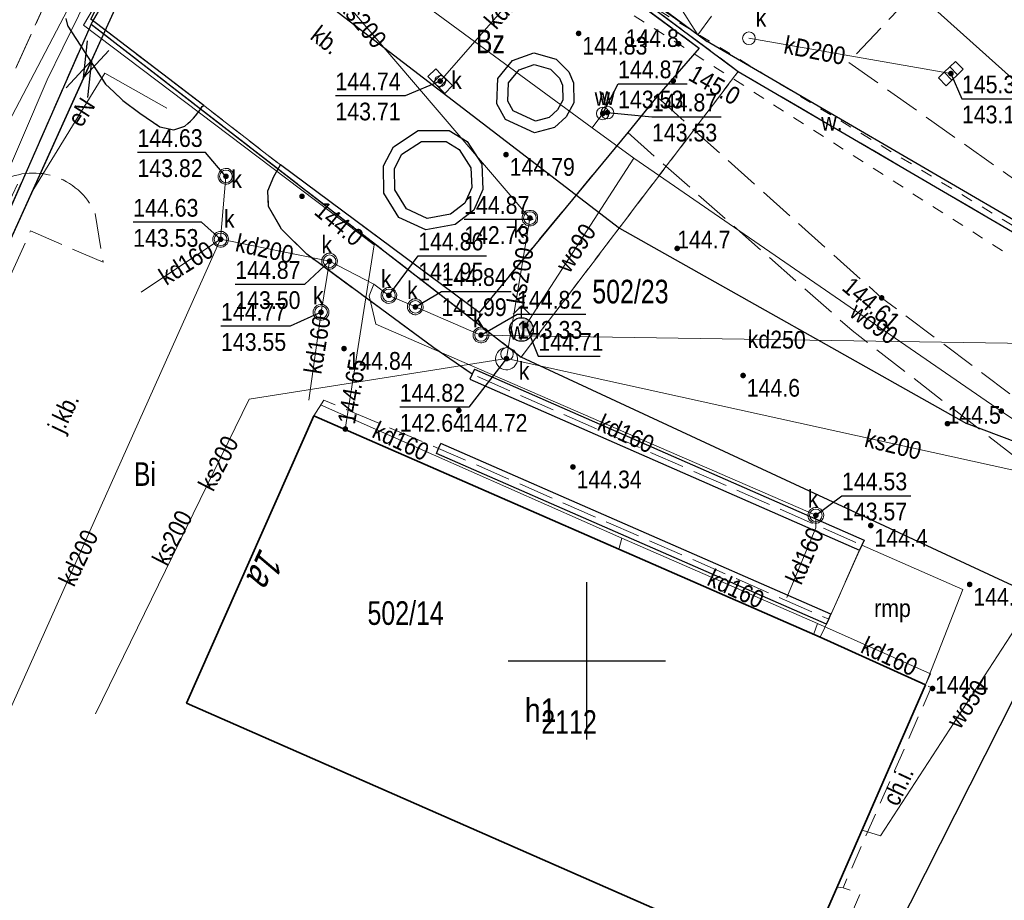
# Model space of a CAD drawing. Header units: metres. Extents: x 5548743 to 5556416, y 5707500 to 5714000.
# Tile 151 of 203: x 5554364 to 5554427, y 5710385 to 5710441. Entities that reach past the tile are written whole.
import ezdxf
from ezdxf.enums import TextEntityAlignment as Align

# ---------------------------------------------------------------- set-up
doc = ezdxf.new("R2010")
doc.units = ezdxf.units.M
doc.header["$MEASUREMENT"] = 0
for name, pattern in [('0.75_0.75', [1.5, 0.75, -0.75]), ('1.5_0.75', [2.25, 1.5, -0.75]), ('2.25_0.75', [3, 2.25, -0.75]), ('219-1000', [0]), ('suep_nn_1000', [0])]:
    doc.linetypes.add(name, pattern=pattern)
doc.layers.get('0').update_dxf_attribs({"color": 2, "linetype": 'CONTINUOUS', "lineweight": 5})
for name, color, linetype in [('210-oznaczenie konturu użytku gruntowego', 7, 'CONTINUOUS'), ('211-numer działki ewidencyjnej', 7, 'CONTINUOUS'), ('217-kontur klasyfikacyjny', 7, 'CONTINUOUS'), ('218-kontur użytku gruntowego', 7, 'CONTINUOUS'), ('219-działka ewidencyjna', 7, 'CONTINUOUS'), ('238-Punkt adresowy budynku', 7, 'CONTINUOUS'), ('312-budynek ewidencyjny', 7, 'CONTINUOUS'), ('312-oznaczenie budynku ewidencyjnego', 7, 'CONTINUOUS'), ('312-oznaczenie budynku ewidencyjnego-Atr117', 7, 'CONTINUOUS'), ('chodnik', 7, 'CONTINUOUS'), ('chodnik-Atr17', 7, 'CONTINUOUS'), ('hydrant', 7, 'CONTINUOUS'), ('jezdnia', 7, 'CONTINUOUS'), ('jezdnia-Atr17', 7, 'CONTINUOUS'), ('komora podziemna', 7, 'CONTINUOUS'), ('kratka ściekowa', 7, 'CONTINUOUS'), ('krawężnik', 7, 'CONTINUOUS'), ('obszar utwardzony', 7, 'CONTINUOUS'), ('obszar utwardzony-Atr17', 7, 'CONTINUOUS'), ('ogrodzenie trwałe', 7, 'CONTINUOUS'), ('pikieta naturalna', 7, 'CONTINUOUS'), ('pikieta naturalna-Atr2', 7, 'CONTINUOUS'), ('pikieta sztuczna', 7, 'CONTINUOUS'), ('pikieta sztuczna-Atr2', 7, 'CONTINUOUS'), ('przewód elektroenergetyczny niskiego napięcia', 7, 'CONTINUOUS'), ('przewód elektroenergetyczny podziemny', 7, 'CONTINUOUS'), ('przewód elektroenergetyczny podziemny-Atr1', 7, 'CONTINUOUS'), ('przewód gazowy', 7, 'CONTINUOUS'), ('przewód kanalizacyjny', 7, 'CONTINUOUS'), ('przewód kanalizacyjny-Atr1', 7, 'CONTINUOUS'), ('przewód telekomunikacyjny podziemny', 7, 'CONTINUOUS'), ('przewód wodociągowy', 7, 'CONTINUOUS'), ('przewód wodociągowy-Atr1', 7, 'CONTINUOUS'), ('rampa', 7, 'CONTINUOUS'), ('rampa-Atr17', 7, 'CONTINUOUS'), ('rzedna', 7, 'CONTINUOUS'), ('rzedna-Atr2', 7, 'CONTINUOUS'), ('rzedna-Atr3', 7, 'CONTINUOUS'), ('rów melioracyjny (poligon)', 7, 'CONTINUOUS'), ('rów melioracyjny (poligon)-Atr17', 7, 'CONTINUOUS'), ('skarpa nieumocniona', 7, 'CONTINUOUS'), ('studnia kanalizacyjna', 7, 'CONTINUOUS'), ('studnia kanalizacyjna-Atr17', 7, 'CONTINUOUS'), ('Wstawianie ramki sekcyjnej z opisem', 7, 'CONTINUOUS'), ('właz do komory lub kanału - okrągły', 7, 'CONTINUOUS'), ('właz do komory lub kanału - okrągły-Atr17', 7, 'CONTINUOUS'), ('zasuwa lub zawór', 7, 'CONTINUOUS'), ('zasuwa lub zawór-Atr17', 7, 'CONTINUOUS'), ('ściana oporowa (linia)', 7, 'CONTINUOUS')]:
    doc.layers.add(name, color=color, linetype=linetype)
doc.styles.get("Standard").update_dxf_attribs({"font": 'Working1250', "width": 0.75})
doc.linetypes.add('902-1000', pattern='A,5,0,[1,ksztalty.shx,S=1,R=0,X=0,Y=0],5', length=10)
doc.linetypes.add('otdn_1000', pattern='A,7,0,[21,ksztalty.shx,S=0.7,R=0,X=0,Y=0]', length=7)

# ---------------------------------------------------------------- blocks, each defined once
blk = doc.blocks.new('US22')
at = {"color": 0, "linetype": 'Continuous', "lineweight": 0}
blk.add_circle((0, 0), 0.4, dxfattribs=at)
blk = doc.blocks.new('PW01')
at = {"linetype": 'Continuous', "lineweight": 13}
h = blk.add_hatch(color=0, dxfattribs=at)
edge = h.paths.add_edge_path()
edge.add_arc((0, 0), 0.18, 0, 360)
blk = doc.blocks.new('US05')
at = {"color": 0, "linetype": 'Continuous', "lineweight": 13}
for p, q in [((-0.75, -0.35), (-0.75, 0.35)), ((-0.75, 0.35), (-0.25, 0.35)), ((-0.25, -0.35), (-0.25, 0.35)), ((-0.25, 0.35), (0.25, 0.35)), ((0.25, -0.35), (0.25, 0.35)), ((0.25, 0.35), (0.75, 0.35)), ((0.75, -0.35), (0.75, 0.35)), ((-0.75, -0.35), (-0.25, -0.35)), ((-0.25, -0.35), (0.25, -0.35)), ((0.25, -0.35), (0.75, -0.35))]:
    blk.add_line(p, q, dxfattribs=at)
blk = doc.blocks.new('SUWH')
at = {"color": 0, "linetype": 'Continuous'}
for p in [(-0.531, 0.969), (0, 0.75), (0.531, 0.969)]:
    blk.add_line(p, (0, 1.5), dxfattribs=at)
blk.add_circle((0, 0), 0.75, dxfattribs=at)
blk = doc.blocks.new('US25')
at = {"linetype": 'Continuous', "lineweight": 13}
h = blk.add_hatch(color=0, dxfattribs=at)
edge = h.paths.add_edge_path()
edge.add_arc((0, 0), 0.4, 0, 360)
blk = doc.blocks.new('US15')
at = {"color": 0, "linetype": 'Continuous', "lineweight": 13}
blk.add_circle((0, 0), 0.35, dxfattribs=at)
blk = doc.blocks.new('SUEP1')
at = {"color": 0, "linetype": 'Continuous'}
for p, q in [((7.5, 0), (5.25, 0.75)), ((22.5, 0), (20.25, 0.75)), ((0, 0), (7.5, 0)), ((7.5, 0), (5.25, -0.75)), ((7.5, 0), (22.5, 0)), ((22.5, 0), (20.25, -0.75))]:
    blk.add_line(p, q, dxfattribs=at)
blk = doc.blocks.new('RAMKA1000K')
at = {"color": 0}
for p, q in [((0, 395), (0, 405)), ((800, 395), (800, 405)), ((0, 400), (5, 400)), ((795, 400), (800, 400))]:
    blk.add_line(p, q, dxfattribs=at)

msp = doc.modelspace()

# ---------------------------------------------------------------- linework, layer by layer
at = {"layer": '217-kontur klasyfikacyjny', "color": 3, "linetype": '1.5_0.75', "lineweight": 18, "flags": 128}
for points in [[(5554409.61, 5710437.43), (5554395.82, 5710419.29)], [(5554429.18, 5710425.99), (5554409.61, 5710437.43)], [(5554395.82, 5710419.29), (5554430.03, 5710403.39)]]:
    msp.add_lwpolyline(points, dxfattribs=at)
at = {"layer": '218-kontur użytku gruntowego', "color": 70, "linetype": '1.5_0.75', "lineweight": 18, "flags": 128}
for points in [[(5554409.61, 5710437.43), (5554383.19, 5710457.11)], [(5554383.19, 5710457.11), (5554409.61, 5710437.43)], [(5554370.5, 5710443.9), (5554368.5, 5710440.44)], [(5554368.5, 5710440.44), (5554370.5, 5710443.9)], [(5554368.5, 5710440.44), (5554344.43, 5710385.68)], [(5554344.43, 5710385.68), (5554368.5, 5710440.44)], [(5554368.5, 5710440.44), (5554395.82, 5710419.29)], [(5554395.82, 5710419.29), (5554368.5, 5710440.44)], [(5554395.82, 5710419.29), (5554409.61, 5710437.43)], [(5554409.61, 5710437.43), (5554395.82, 5710419.29)], [(5554409.61, 5710437.43), (5554429.18, 5710425.99)], [(5554429.18, 5710425.99), (5554409.61, 5710437.43)], [(5554430.03, 5710403.39), (5554395.82, 5710419.29)], [(5554395.82, 5710419.29), (5554430.03, 5710403.39)], [(5554412.01, 5710367.75), (5554430.03, 5710403.39)], [(5554430.03, 5710403.39), (5554412.01, 5710367.75)]]:
    msp.add_lwpolyline(points, dxfattribs=at)
at = {"layer": '219-działka ewidencyjna', "color": 94, "linetype": '219-1000', "lineweight": 30, "flags": 128}
for points in [[(5554383.19, 5710457.11), (5554409.61, 5710437.43)], [(5554368.5, 5710440.44), (5554370.5, 5710443.9)], [(5554380.27, 5710444.22), (5554402.06, 5710427.48)], [(5554368.5, 5710440.44), (5554344.43, 5710385.68)], [(5554368.5, 5710440.44), (5554395.82, 5710419.29)], [(5554409.61, 5710437.43), (5554429.18, 5710425.99)], [(5554402.06, 5710427.48), (5554424.11, 5710415.07)], [(5554430.03, 5710403.39), (5554395.82, 5710419.29)], [(5554434.04, 5710411.32), (5554424.11, 5710415.07)], [(5554412.01, 5710367.75), (5554430.03, 5710403.39)]]:
    msp.add_lwpolyline(points, dxfattribs=at)
at = {"layer": '312-budynek ewidencyjny', "color": 252, "linetype": 'Continuous', "lineweight": 35, "flags": 128}
for points in [[(5554374.56, 5710397.31), (5554382.66, 5710415.55)], [(5554382.66, 5710415.55), (5554414.82, 5710401.49)], [(5554414.82, 5710401.49), (5554421.51, 5710398.47)], [(5554421.51, 5710398.47), (5554413.52, 5710380.2)], [(5554413.52, 5710380.2), (5554374.56, 5710397.31)]]:
    msp.add_lwpolyline(points, dxfattribs=at)
at = {"layer": 'chodnik', "color": 252, "linetype": '1.5_0.75', "lineweight": 18, "flags": 128}
for points in [[(5554364.11, 5710430.92), (5554363.89, 5710430.87), (5554363.67, 5710430.82), (5554363.46, 5710430.75), (5554363.25, 5710430.68), (5554363.04, 5710430.58), (5554362.84, 5710430.49), (5554362.64, 5710430.37), (5554362.46, 5710430.26), (5554362.27, 5710430.12), (5554361.31, 5710429.48), (5554360.54, 5710428.9), (5554359.75, 5710428.05), (5554358.74, 5710426.66), (5554352.05, 5710411.17), (5554339.54, 5710382.11), (5554326.59, 5710351.06), (5554311.34, 5710314.54), (5554304.07, 5710297.57), (5554302.49, 5710293.51), (5554300.31, 5710285.92), (5554299.66, 5710281.4), (5554299.54, 5710273.15), (5554300.06, 5710273.27), (5554300.66, 5710273.33), (5554305.28, 5710267.38), (5554308.56, 5710264.71), (5554315.57, 5710261.76), (5554315.6, 5710260.56), (5554319.59, 5710260.92), (5554319.39, 5710262.78), (5554320.23, 5710263.89), (5554343.83, 5710265.74), (5554370.89, 5710267.84), (5554378.22, 5710268.05), (5554414.15, 5710268.23), (5554420.26, 5710268.42), (5554467.76, 5710272.06), (5554528.12, 5710276.78), (5554529.29, 5710276.04), (5554529.45, 5710273.96), (5554533.45, 5710274.17), (5554532.87, 5710275.9), (5554534.37, 5710277.31), (5554567.84, 5710279.87), (5554624.61, 5710284.23), (5554665.49, 5710287.36), (5554722.3, 5710291.93), (5554721.99, 5710294.06), (5554692.86, 5710291.62), (5554652.68, 5710288.66), (5554603.96, 5710284.82), (5554555.37, 5710281.04), (5554532.95, 5710279.32), (5554528.95, 5710279.05), (5554490.76, 5710276.14), (5554445.64, 5710272.63), (5554420.03, 5710270.57), (5554405.25, 5710270.1), (5554377.56, 5710270.36), (5554361.34, 5710269.19), (5554333.35, 5710266.59), (5554319.69, 5710265.79), (5554314.93, 5710265.73), (5554311.9, 5710266.23), (5554310.06, 5710266.91), (5554307.75, 5710268.85), (5554305.92, 5710270.67), (5554303.43, 5710273.82), (5554302.27, 5710275.92), (5554301.71, 5710277.33), (5554301.66, 5710279.69), (5554301.76, 5710282.88), (5554302.3, 5710284.46), (5554303.14, 5710288.66), (5554304.04, 5710292.05), (5554305.52, 5710295.46), (5554308.47, 5710302.74), (5554313.84, 5710314.76), (5554318.06, 5710324.52), (5554324.12, 5710337.82), (5554330.55, 5710352.92), (5554344.43, 5710385.68), (5554343.76, 5710385.4), (5554358.3, 5710418.07)], [(5554421.51, 5710398.47), (5554415.9, 5710385.63), (5554416.27, 5710385.58), (5554421.87, 5710398.31)]]:
    msp.add_lwpolyline(points, close=True, dxfattribs=at)
at = {"layer": 'jezdnia', "color": 252, "linetype": '2.25_0.75', "lineweight": 18, "flags": 128}
for points in [[(5554368.01, 5710463.75), (5554357.68, 5710443.77), (5554354.58, 5710437.6), (5554349.35, 5710423.54), (5554342.78, 5710408.11), (5554325.33, 5710366.75), (5554309.25, 5710330.18), (5554304.92, 5710320.89), (5554297.25, 5710305.99), (5554294.24, 5710299.7), (5554292.51, 5710295.35), (5554292.08, 5710293.95), (5554290.13, 5710286.53), (5554289.53, 5710279.07), (5554289.27, 5710274.23), (5554289.78, 5710270.65), (5554290.09, 5710265.31), (5554289.76, 5710263.2), (5554288.67, 5710260.3), (5554287.57, 5710258.27), (5554285.53, 5710255.73), (5554282.8, 5710253.32), (5554310.28, 5710260.32), (5554308.01, 5710261.18), (5554306.18, 5710262.37), (5554304.41, 5710263.77), (5554302.84, 5710265.59), (5554300.95, 5710268.33), (5554300.17, 5710269.22), (5554299.53, 5710272.08), (5554299.54, 5710273.15), (5554299.66, 5710281.4), (5554300.31, 5710285.92), (5554302.49, 5710293.51), (5554304.07, 5710297.57), (5554311.34, 5710314.54), (5554326.59, 5710351.06), (5554339.54, 5710382.11), (5554352.05, 5710411.17), (5554358.74, 5710426.66), (5554367.01, 5710444.9), (5554374.62, 5710458.51)], [(5554366.74, 5710430.54), (5554366.94, 5710430.43), (5554367.14, 5710430.31), (5554367.32, 5710430.19), (5554367.5, 5710430.05), (5554367.68, 5710429.91), (5554367.84, 5710429.76), (5554367.99, 5710429.59), (5554368.15, 5710429.43), (5554368.28, 5710429.25), (5554368.42, 5710429.06), (5554368.53, 5710428.88), (5554368.65, 5710428.68), (5554368.75, 5710428.48), (5554368.76, 5710428.44), (5554369.27, 5710425.32), (5554364.65, 5710427.3), (5554358.44, 5710413.47), (5554363.04, 5710411.46), (5554361.03, 5710407.08), (5554356.44, 5710409.07), (5554350.21, 5710395.1), (5554354.7, 5710392.97), (5554352.63, 5710388.41), (5554383.9, 5710374.77), (5554385.46, 5710378.47), (5554387.14, 5710379.45), (5554410.28, 5710369.21), (5554417.36, 5710385.21), (5554416.27, 5710385.58), (5554415.9, 5710385.63), (5554413.52, 5710380.2), (5554374.56, 5710397.31), (5554382.66, 5710415.55), (5554383.28, 5710416.56), (5554390.58, 5710413.49), (5554415.36, 5710402.64), (5554417.46, 5710407.35), (5554392.71, 5710418.2), (5554390.28, 5710419.88), (5554382.2, 5710425.82), (5554380.6, 5710427.42), (5554379.77, 5710428.85), (5554379.74, 5710429.84), (5554380.12, 5710430.76), (5554380.53, 5710431.5), (5554375.66, 5710435.28), (5554375.56, 5710435.2), (5554375.43, 5710435), (5554375.29, 5710434.8), (5554375.14, 5710434.62), (5554375, 5710434.46), (5554374.82, 5710434.27), (5554374.64, 5710434.12), (5554374.46, 5710433.96), (5554373.75, 5710433.72), (5554372.88, 5710433.92), (5554371.61, 5710434.78), (5554370.53, 5710435.58), (5554369.42, 5710436.63), (5554367.02, 5710440.31), (5554366.91, 5710440.8), (5554366.85, 5710441.15), (5554366.84, 5710441.26), (5554366.79, 5710441.73), (5554366.76, 5710442.19), (5554366.68, 5710443.12), (5554366.79, 5710444.07), (5554367.01, 5710444.9), (5554358.74, 5710426.66), (5554359.75, 5710428.05), (5554360.54, 5710428.9), (5554361.31, 5710429.48), (5554362.27, 5710430.12), (5554362.46, 5710430.26), (5554362.64, 5710430.37), (5554362.84, 5710430.49), (5554363.04, 5710430.58), (5554363.25, 5710430.68), (5554363.46, 5710430.75), (5554363.67, 5710430.82), (5554363.89, 5710430.87), (5554364.11, 5710430.92), (5554364.34, 5710430.95), (5554364.56, 5710430.97), (5554364.78, 5710430.98), (5554365.01, 5710430.98), (5554365.23, 5710430.96), (5554365.46, 5710430.94), (5554365.68, 5710430.89), (5554365.9, 5710430.85), (5554366.12, 5710430.78), (5554366.33, 5710430.71), (5554366.53, 5710430.63), (5554366.54, 5710430.63)], [(5554402.59, 5710433.55), (5554416.85, 5710420.97), (5554440.59, 5710402.59), (5554443.55, 5710400.05), (5554445.58, 5710397.66), (5554447.29, 5710394.53), (5554446.77, 5710391.14), (5554446.99, 5710387.65), (5554447.24, 5710383.99), (5554445.4, 5710378.86), (5554448.1, 5710377.62), (5554450.17, 5710383.94), (5554450.68, 5710387.37), (5554450.66, 5710391.48), (5554450.35, 5710395.04), (5554448, 5710399.44), (5554445.95, 5710401.99), (5554442.28, 5710405.45), (5554418.72, 5710423.05), (5554404.44, 5710435.82)]]:
    msp.add_lwpolyline(points, close=True, dxfattribs=at)
at = {"layer": 'komora podziemna', "color": 34, "linetype": 'Continuous', "lineweight": 18, "flags": 128}
msp.add_lwpolyline([(5554396.73, 5710428.47), (5554396.83, 5710428.35), (5554396.87, 5710428.2), (5554396.87, 5710428.04), (5554396.83, 5710427.89), (5554396.73, 5710427.77), (5554396.61, 5710427.67), (5554396.46, 5710427.63), (5554396.3, 5710427.63), (5554396.15, 5710427.67), (5554396.03, 5710427.77), (5554395.93, 5710427.89), (5554395.89, 5710428.04), (5554395.89, 5710428.2), (5554395.93, 5710428.35), (5554396.03, 5710428.47), (5554396.15, 5710428.57), (5554396.3, 5710428.61), (5554396.46, 5710428.61), (5554396.61, 5710428.57)], close=True, dxfattribs=at)
at = {"layer": 'krawężnik', "color": 252, "linetype": 'Continuous', "lineweight": 25, "flags": 128}
for points in [[(5554375.66, 5710435.28), (5554368.49, 5710440.75), (5554378.71, 5710460.4), (5554382.63, 5710457.83), (5554382.22, 5710457.26), (5554407.13, 5710438.92), (5554404.44, 5710435.82), (5554402.59, 5710433.55), (5554393.15, 5710422.13), (5554380.53, 5710431.5)], [(5554366.91, 5710440.8), (5554367.01, 5710440.36), (5554367.02, 5710440.31), (5554369.42, 5710436.63), (5554369.95, 5710436.14), (5554370.53, 5710435.58), (5554371.61, 5710434.78), (5554372.88, 5710433.92), (5554373.75, 5710433.72), (5554374.46, 5710433.96), (5554374.64, 5710434.12), (5554374.82, 5710434.27), (5554374.99, 5710434.45), (5554375, 5710434.46), (5554375.14, 5710434.62), (5554375.29, 5710434.8), (5554375.43, 5710435), (5554375.56, 5710435.2), (5554375.66, 5710435.28)], [(5554392.71, 5710418.2), (5554390.28, 5710419.88), (5554382.2, 5710425.82), (5554380.6, 5710427.42), (5554379.77, 5710428.85), (5554379.74, 5710429.84), (5554380.12, 5710430.76), (5554380.53, 5710431.5)]]:
    msp.add_lwpolyline(points, dxfattribs=at)
at = {"layer": 'obszar utwardzony', "color": 252, "linetype": '2.25_0.75', "lineweight": 18, "flags": 128}
for points in [[(5554441.35, 5710467.59), (5554421.7, 5710448.72), (5554419.52, 5710446.48), (5554422.04, 5710443.75), (5554416.62, 5710438.02), (5554428.65, 5710429.51), (5554450.61, 5710452.32), (5554451.26, 5710463.81), (5554446.44, 5710466.3), (5554442.73, 5710467.32)], [(5554393.15, 5710422.13), (5554402.59, 5710433.55), (5554404.44, 5710435.82), (5554407.13, 5710438.92), (5554382.22, 5710457.26), (5554382.63, 5710457.83), (5554378.71, 5710460.4), (5554368.49, 5710440.75), (5554375.66, 5710435.28), (5554380.53, 5710431.5)]]:
    msp.add_lwpolyline(points, close=True, dxfattribs=at)
at = {"layer": 'ogrodzenie trwałe', "color": 252, "linetype": '902-1000', "lineweight": 25, "flags": 128}
for points in [[(5554382.63, 5710457.83), (5554407.64, 5710439.34)], [(5554428.78, 5710427.01), (5554407.64, 5710439.34)]]:
    msp.add_lwpolyline(points, dxfattribs=at)
at = {"layer": 'przewód elektroenergetyczny niskiego napięcia', "color": 1, "linetype": 'suep_nn_1000', "lineweight": 18, "flags": 128}
msp.add_lwpolyline([(5554377.31, 5710457.52), (5554359.25, 5710417.63)], dxfattribs=at)
msp.add_lwpolyline([(5554377.31, 5710457.52), (5554359.25, 5710417.63)], dxfattribs=at)
at = {"layer": 'przewód elektroenergetyczny podziemny', "color": 1, "linetype": 'Continuous', "lineweight": 18, "flags": 128}
msp.add_lwpolyline([(5554364.47, 5710429.11), (5554364.87, 5710429.97), (5554369.37, 5710437.32), (5554373.31, 5710435.1)], dxfattribs=at)
at = {"layer": 'przewód gazowy', "color": 40, "linetype": 'Continuous', "lineweight": 18, "flags": 128}
msp.add_lwpolyline([(5554410.59, 5710513.89), (5554417.1, 5710505.78), (5554418.98, 5710503.33), (5554408.77, 5710494.17), (5554397.3, 5710483.62), (5554390.23, 5710475.47), (5554387.74, 5710475.57), (5554382.25, 5710470.19), (5554381.89, 5710469.59), (5554379.76, 5710465.92), (5554374.92, 5710457.91), (5554375.1, 5710454.78), (5554369.7, 5710445.06), (5554365.71, 5710436.89), (5554359.24, 5710421.81), (5554357.52, 5710417.78), (5554355.4, 5710417.18), (5554346.37, 5710395.91), (5554343.35, 5710389.41), (5554328.97, 5710355.13), (5554316.62, 5710325.78), (5554312.25, 5710315.41), (5554305.98, 5710301.09)], dxfattribs=at)
msp.add_lwpolyline([(5554410.59, 5710513.89), (5554417.1, 5710505.78), (5554418.98, 5710503.33), (5554408.77, 5710494.17), (5554397.3, 5710483.62), (5554390.23, 5710475.47), (5554387.74, 5710475.57), (5554382.25, 5710470.19), (5554381.89, 5710469.59), (5554379.76, 5710465.92), (5554374.92, 5710457.91), (5554375.1, 5710454.78), (5554369.7, 5710445.06), (5554365.71, 5710436.89), (5554359.24, 5710421.81), (5554357.52, 5710417.78), (5554355.4, 5710417.18), (5554346.37, 5710395.91), (5554343.35, 5710389.41), (5554328.97, 5710355.13), (5554316.62, 5710325.78), (5554312.25, 5710315.41), (5554305.98, 5710301.09)], dxfattribs=at)
at = {"layer": 'przewód kanalizacyjny', "color": 34, "linetype": 'Continuous', "lineweight": 18, "flags": 128}
for points in [[(5554394.89, 5710419.19), (5554396.38, 5710428.12), (5554376.22, 5710451.69), (5554357.47, 5710464.23)], [(5554415.59, 5710447.24), (5554451.53, 5710415.02)], [(5554390.68, 5710436.82), (5554397.77, 5710444.94)], [(5554410.29, 5710439.54), (5554423.12, 5710437.3)], [(5554377.07, 5710430.77), (5554376.73, 5710426.77)], [(5554362.45, 5710394.93), (5554376.73, 5710426.77)], [(5554371.68, 5710423.41), (5554376.73, 5710426.77)], [(5554376.73, 5710426.77), (5554383.65, 5710425.38)], [(5554382.33, 5710416.56), (5554383.11, 5710422.14), (5554383.65, 5710425.38)], [(5554383.65, 5710425.38), (5554386.47, 5710423.92)], [(5554386.47, 5710423.92), (5554386.17, 5710423.18), (5554386.58, 5710421.38), (5554414.54, 5710409.24), (5554414.53, 5710408.44), (5554412.7, 5710404.01)], [(5554386.47, 5710423.92), (5554387.42, 5710423.21), (5554389.1, 5710422.48), (5554393.27, 5710420.69), (5554439.25, 5710419.99)], [(5554368.78, 5710396.63), (5554378.54, 5710416.62), (5554394.89, 5710419.19)], [(5554394.89, 5710419.19), (5554445.53, 5710408.04)], [(5554402.22, 5710407.79), (5554383.07, 5710416.26)], [(5554402.22, 5710407.79), (5554402.05, 5710407.15)], [(5554414.64, 5710402.36), (5554402.22, 5710407.79)], [(5554414.42, 5710401.71), (5554414.64, 5710402.36)], [(5554421.51, 5710398.47), (5554421.83, 5710399.16), (5554414.64, 5710402.36)]]:
    msp.add_lwpolyline(points, dxfattribs=at)
at = {"layer": 'przewód telekomunikacyjny podziemny', "color": 30, "linetype": 'Continuous', "lineweight": 18, "flags": 128}
for points in [[(5554384.65, 5710414.72), (5554386.49, 5710426.41), (5554368.03, 5710440.38), (5554378.54, 5710458.17), (5554378.33, 5710460.48), (5554387.46, 5710473.38), (5554388.91, 5710475.65), (5554398.5, 5710485.44), (5554413.39, 5710499.66), (5554419.43, 5710506.67), (5554420.73, 5710508.56)], [(5554304.34, 5710293.39), (5554319.62, 5710330.07), (5554337.26, 5710371.94), (5554363.03, 5710433.74), (5554374.01, 5710454.75)], [(5554304.34, 5710293.39), (5554319.62, 5710330.07), (5554337.26, 5710371.94), (5554363.03, 5710433.74), (5554374.01, 5710454.75)]]:
    msp.add_lwpolyline(points, dxfattribs=at)
at = {"layer": 'przewód wodociągowy', "color": 5, "linetype": 'Continuous', "lineweight": 18, "flags": 128}
for points in [[(5554370.94, 5710480.31), (5554361.07, 5710464.81), (5554377.36, 5710453.58), (5554380.44, 5710448.46), (5554400.33, 5710433.86), (5554402.97, 5710431.92), (5554426.32, 5710415.86), (5554434.1, 5710410.58), (5554450.7, 5710399.32), (5554474.04, 5710383.37), (5554476.32, 5710381.81), (5554492.29, 5710374.43), (5554512.93, 5710364.9), (5554538.1, 5710352.57), (5554549.03, 5710347.55), (5554550.18, 5710347.08)], [(5554401.3, 5710434.82), (5554400.99, 5710434.78), (5554401, 5710434.76), (5554400.33, 5710433.86)], [(5554402.97, 5710431.92), (5554396.12, 5710421.31), (5554396.42, 5710420.77)], [(5554428, 5710403.27), (5554418.65, 5710388.88), (5554417.48, 5710389.23)]]:
    msp.add_lwpolyline(points, dxfattribs=at)
at = {"layer": 'rampa', "color": 252, "linetype": 'Continuous', "lineweight": 18, "flags": 128}
msp.add_lwpolyline([(5554414.82, 5710401.49), (5554421.51, 5710398.47), (5554423.87, 5710404.53), (5554417.46, 5710407.35), (5554415.36, 5710402.64)], close=True, dxfattribs=at)
at = {"layer": 'rzedna-Atr2', "color": 252, "flags": 128}
for points in [[(5554423.12, 5710437.3), (5554423.82, 5710435.7), (5554427.712, 5710435.7)], [(5554390.68, 5710436.82), (5554388.45, 5710435.89), (5554384.024, 5710435.89)], [(5554401, 5710434.76), (5554401.98, 5710436.65), (5554406.366, 5710436.65)], [(5554401.3, 5710434.82), (5554404.13, 5710434.55), (5554408.516, 5710434.55)], [(5554377.07, 5710430.77), (5554375.78, 5710432.29), (5554371.449, 5710432.29)], [(5554376.73, 5710426.77), (5554375.51, 5710427.86), (5554371.179, 5710427.86)], [(5554392.2, 5710428.04), (5554396.586, 5710428.04)], [(5554387.42, 5710423.21), (5554389.28, 5710425.72), (5554393.611, 5710425.72)], [(5554383.65, 5710425.38), (5554382.05, 5710423.91), (5554377.664, 5710423.91)], [(5554389.1, 5710422.48), (5554390.76, 5710423.46), (5554395.186, 5710423.46)], [(5554383.11, 5710422.14), (5554381.14, 5710421.25), (5554376.754, 5710421.25)], [(5554393.27, 5710420.69), (5554395.56, 5710422.02), (5554399.938, 5710422.02)], [(5554396.12, 5710421.31), (5554396.91, 5710419.34), (5554400.85, 5710419.34)], [(5554394.89, 5710419.19), (5554392.49, 5710416.11), (5554388.112, 5710416.11)], [(5554414.54, 5710409.24), (5554416.2, 5710410.48), (5554420.578, 5710410.48)]]:
    msp.add_lwpolyline(points, dxfattribs=at)
at = {"layer": 'rów melioracyjny (poligon)', "color": 252, "linetype": '0.75_0.75', "lineweight": 18, "flags": 128}
msp.add_lwpolyline([(5554429.58, 5710426.1), (5554398.46, 5710445.03), (5554397.87, 5710444.25), (5554428.43, 5710424.74)], close=True, dxfattribs=at)
at = {"layer": 'skarpa nieumocniona', "color": 252, "linetype": '1.5_0.75', "lineweight": 18, "flags": 128}
for points in [[(5554404.6, 5710443.57), (5554407.04, 5710439.76), (5554413.52, 5710448.48), (5554410.04, 5710450.07)], [(5554404.6, 5710443.57), (5554407.04, 5710439.76), (5554413.52, 5710448.48), (5554410.04, 5710450.07)], [(5554393.92, 5710449.11), (5554407.04, 5710439.76), (5554404.6, 5710443.57), (5554397.23, 5710449.78)], [(5554393.92, 5710449.11), (5554407.04, 5710439.76), (5554404.6, 5710443.57), (5554397.23, 5710449.78)]]:
    msp.add_lwpolyline(points, close=True, dxfattribs=at)
at = {"layer": 'studnia kanalizacyjna', "color": 34, "linetype": 'Continuous', "lineweight": 18, "flags": 128}
for points in [[(5554376.66, 5710431.05), (5554376.73, 5710431.13), (5554376.81, 5710431.2), (5554376.91, 5710431.25), (5554377.01, 5710431.27), (5554377.11, 5710431.27), (5554377.21, 5710431.26), (5554377.31, 5710431.21), (5554377.39, 5710431.15), (5554377.46, 5710431.07), (5554377.53, 5710430.98), (5554377.56, 5710430.88), (5554377.57, 5710430.78), (5554377.56, 5710430.68), (5554377.54, 5710430.58), (5554377.48, 5710430.49), (5554377.41, 5710430.41), (5554377.33, 5710430.35), (5554377.23, 5710430.3), (5554377.13, 5710430.27), (5554377.03, 5710430.27), (5554376.93, 5710430.29), (5554376.83, 5710430.34), (5554376.75, 5710430.39), (5554376.68, 5710430.47), (5554376.62, 5710430.56), (5554376.58, 5710430.66), (5554376.57, 5710430.76), (5554376.58, 5710430.86), (5554376.61, 5710430.96)], [(5554377.23, 5710426.78), (5554377.22, 5710426.68), (5554377.2, 5710426.58), (5554377.14, 5710426.49), (5554377.07, 5710426.41), (5554376.99, 5710426.35), (5554376.89, 5710426.3), (5554376.79, 5710426.27), (5554376.69, 5710426.27), (5554376.59, 5710426.29), (5554376.49, 5710426.34), (5554376.41, 5710426.4), (5554376.34, 5710426.47), (5554376.28, 5710426.56), (5554376.24, 5710426.66), (5554376.23, 5710426.76), (5554376.24, 5710426.86), (5554376.27, 5710426.96), (5554376.33, 5710427.05), (5554376.39, 5710427.14), (5554376.47, 5710427.2), (5554376.57, 5710427.25), (5554376.67, 5710427.27), (5554376.77, 5710427.27), (5554376.87, 5710427.26), (5554376.97, 5710427.21), (5554377.05, 5710427.15), (5554377.13, 5710427.07), (5554377.19, 5710426.98), (5554377.22, 5710426.88)], [(5554384.15, 5710425.39), (5554384.14, 5710425.29), (5554384.11, 5710425.19), (5554384.05, 5710425.1), (5554383.99, 5710425.02), (5554383.91, 5710424.96), (5554383.81, 5710424.9), (5554383.71, 5710424.88), (5554383.61, 5710424.88), (5554383.51, 5710424.9), (5554383.41, 5710424.94), (5554383.33, 5710425), (5554383.25, 5710425.08), (5554383.19, 5710425.17), (5554383.16, 5710425.27), (5554383.15, 5710425.37), (5554383.15, 5710425.47), (5554383.18, 5710425.57), (5554383.24, 5710425.66), (5554383.31, 5710425.74), (5554383.39, 5710425.8), (5554383.49, 5710425.86), (5554383.59, 5710425.88), (5554383.69, 5710425.88), (5554383.79, 5710425.86), (5554383.89, 5710425.82), (5554383.97, 5710425.76), (5554384.04, 5710425.68), (5554384.1, 5710425.59), (5554384.13, 5710425.49)], [(5554387.92, 5710423.22), (5554387.91, 5710423.12), (5554387.88, 5710423.02), (5554387.82, 5710422.92), (5554387.76, 5710422.84), (5554387.68, 5710422.78), (5554387.58, 5710422.73), (5554387.48, 5710422.71), (5554387.38, 5710422.7), (5554387.28, 5710422.72), (5554387.18, 5710422.77), (5554387.1, 5710422.83), (5554387.02, 5710422.91), (5554386.96, 5710423), (5554386.93, 5710423.09), (5554386.92, 5710423.19), (5554386.93, 5710423.29), (5554386.95, 5710423.4), (5554387.01, 5710423.49), (5554387.08, 5710423.57), (5554387.16, 5710423.63), (5554387.26, 5710423.68), (5554387.36, 5710423.7), (5554387.46, 5710423.71), (5554387.56, 5710423.69), (5554387.66, 5710423.64), (5554387.74, 5710423.58), (5554387.81, 5710423.5), (5554387.87, 5710423.42), (5554387.91, 5710423.32)], [(5554383.15, 5710422.64), (5554383.25, 5710422.62), (5554383.35, 5710422.57), (5554383.43, 5710422.51), (5554383.5, 5710422.44), (5554383.57, 5710422.35), (5554383.6, 5710422.25), (5554383.61, 5710422.15), (5554383.6, 5710422.05), (5554383.58, 5710421.95), (5554383.52, 5710421.86), (5554383.45, 5710421.77), (5554383.37, 5710421.71), (5554383.27, 5710421.66), (5554383.17, 5710421.64), (5554383.07, 5710421.64), (5554382.97, 5710421.65), (5554382.87, 5710421.7), (5554382.79, 5710421.76), (5554382.72, 5710421.84), (5554382.66, 5710421.93), (5554382.62, 5710422.03), (5554382.61, 5710422.13), (5554382.62, 5710422.23), (5554382.65, 5710422.33), (5554382.7, 5710422.42), (5554382.77, 5710422.5), (5554382.85, 5710422.56), (5554382.95, 5710422.61), (5554383.05, 5710422.64)], [(5554388.93, 5710422.96), (5554389.03, 5710422.98), (5554389.13, 5710422.98), (5554389.23, 5710422.97), (5554389.34, 5710422.92), (5554389.42, 5710422.86), (5554389.49, 5710422.78), (5554389.55, 5710422.69), (5554389.58, 5710422.59), (5554389.6, 5710422.5), (5554389.59, 5710422.39), (5554389.56, 5710422.29), (5554389.5, 5710422.2), (5554389.43, 5710422.12), (5554389.35, 5710422.06), (5554389.26, 5710422.01), (5554389.16, 5710421.98), (5554389.06, 5710421.98), (5554388.96, 5710422), (5554388.85, 5710422.05), (5554388.77, 5710422.11), (5554388.7, 5710422.18), (5554388.64, 5710422.27), (5554388.61, 5710422.37), (5554388.6, 5710422.47), (5554388.6, 5710422.57), (5554388.63, 5710422.67), (5554388.69, 5710422.76), (5554388.76, 5710422.85), (5554388.84, 5710422.91)], [(5554393.77, 5710420.7), (5554393.76, 5710420.6), (5554393.73, 5710420.5), (5554393.67, 5710420.41), (5554393.61, 5710420.33), (5554393.53, 5710420.26), (5554393.43, 5710420.21), (5554393.33, 5710420.19), (5554393.23, 5710420.19), (5554393.13, 5710420.21), (5554393.03, 5710420.25), (5554392.95, 5710420.31), (5554392.87, 5710420.39), (5554392.81, 5710420.48), (5554392.78, 5710420.58), (5554392.77, 5710420.68), (5554392.78, 5710420.78), (5554392.8, 5710420.88), (5554392.86, 5710420.97), (5554392.93, 5710421.05), (5554393.01, 5710421.11), (5554393.11, 5710421.16), (5554393.21, 5710421.19), (5554393.31, 5710421.19), (5554393.41, 5710421.17), (5554393.51, 5710421.12), (5554393.59, 5710421.07), (5554393.66, 5710420.99), (5554393.72, 5710420.9), (5554393.76, 5710420.8)], [(5554394.31, 5710419.58), (5554394.41, 5710419.69), (5554394.53, 5710419.79), (5554394.66, 5710419.85), (5554394.81, 5710419.88), (5554394.95, 5710419.89), (5554395.1, 5710419.86), (5554395.23, 5710419.8), (5554395.35, 5710419.72), (5554395.45, 5710419.61), (5554395.53, 5710419.48), (5554395.57, 5710419.35), (5554395.59, 5710419.2), (5554395.58, 5710419.05), (5554395.54, 5710418.92), (5554395.47, 5710418.79), (5554395.37, 5710418.68), (5554395.26, 5710418.58), (5554395.13, 5710418.52), (5554394.98, 5710418.49), (5554394.84, 5710418.48), (5554394.69, 5710418.51), (5554394.56, 5710418.57), (5554394.43, 5710418.65), (5554394.33, 5710418.76), (5554394.26, 5710418.89), (5554394.22, 5710419.02), (5554394.19, 5710419.17), (5554394.21, 5710419.32), (5554394.25, 5710419.45)], [(5554415.04, 5710409.25), (5554415.03, 5710409.15), (5554415, 5710409.05), (5554414.94, 5710408.96), (5554414.88, 5710408.88), (5554414.8, 5710408.82), (5554414.7, 5710408.76), (5554414.6, 5710408.74), (5554414.5, 5710408.74), (5554414.4, 5710408.76), (5554414.3, 5710408.8), (5554414.22, 5710408.86), (5554414.14, 5710408.94), (5554414.08, 5710409.03), (5554414.05, 5710409.13), (5554414.04, 5710409.23), (5554414.05, 5710409.33), (5554414.07, 5710409.43), (5554414.13, 5710409.52), (5554414.2, 5710409.6), (5554414.28, 5710409.66), (5554414.38, 5710409.72), (5554414.48, 5710409.74), (5554414.58, 5710409.74), (5554414.68, 5710409.72), (5554414.78, 5710409.68), (5554414.86, 5710409.62), (5554414.93, 5710409.54), (5554414.99, 5710409.45), (5554415.03, 5710409.35)]]:
    msp.add_lwpolyline(points, close=True, dxfattribs=at)
at = {"layer": 'ściana oporowa (linia)', "color": 252}
for p, q in [((5554394.335, 5710436.98), (5554395.271, 5710438.127)), ((5554395.271, 5710438.127), (5554396.617, 5710438.607)), ((5554396.617, 5710438.607), (5554398.042, 5710438.213)), ((5554398.042, 5710438.213), (5554398.845, 5710437.41)), ((5554394.277, 5710435.376), (5554394.335, 5710436.98)), ((5554398.845, 5710437.41), (5554399.149, 5710436.704)), ((5554399.149, 5710436.704), (5554399.16, 5710435.443)), ((5554394.819, 5710434.39), (5554394.277, 5710435.376)), ((5554399.16, 5710435.443), (5554398.68, 5710434.552)), ((5554396.678, 5710433.539), (5554394.819, 5710434.39)), ((5554398.68, 5710434.552), (5554397.943, 5710433.873)), ((5554397.943, 5710433.873), (5554396.678, 5710433.539)), ((5554387.712, 5710432.652), (5554389.274, 5710433.69)), ((5554389.274, 5710433.69), (5554391.25, 5710433.69)), ((5554391.25, 5710433.69), (5554392.392, 5710432.975)), ((5554387.079, 5710431.444), (5554387.712, 5710432.652)), ((5554392.392, 5710432.975), (5554393.315, 5710431.54)), ((5554387.101, 5710429.709), (5554387.079, 5710431.444)), ((5554393.315, 5710431.54), (5554393.394, 5710429.934)), ((5554388.057, 5710428.156), (5554387.101, 5710429.709)), ((5554393.394, 5710429.934), (5554392.814, 5710428.628)), ((5554389.764, 5710427.366), (5554388.057, 5710428.156)), ((5554392.814, 5710428.628), (5554391.638, 5710427.712)), ((5554391.638, 5710427.712), (5554389.764, 5710427.366)), ((5554392.85, 5710418.521), (5554417.6, 5710407.671)), ((5554415.22, 5710402.319), (5554390.44, 5710413.169))]:
    msp.add_line(p, q, dxfattribs=at)
at = {"layer": 'ściana oporowa (linia)', "color": 252, "linetype": 'otdn_1000'}
for p, q in [((5554395.025, 5710436.72), (5554395.689, 5710437.533)), ((5554395.689, 5710437.533), (5554396.643, 5710437.873)), ((5554396.643, 5710437.873), (5554397.678, 5710437.587)), ((5554397.678, 5710437.587), (5554398.255, 5710437.01)), ((5554398.255, 5710437.01), (5554398.451, 5710436.556)), ((5554394.983, 5710435.544), (5554395.025, 5710436.72)), ((5554398.451, 5710436.556), (5554398.46, 5710435.617)), ((5554398.46, 5710435.617), (5554398.12, 5710434.988)), ((5554395.321, 5710434.93), (5554394.983, 5710435.544)), ((5554398.12, 5710434.988), (5554397.597, 5710434.507)), ((5554396.742, 5710434.281), (5554395.321, 5710434.93)), ((5554397.597, 5710434.507), (5554396.742, 5710434.281)), ((5554388.248, 5710432.168), (5554389.486, 5710432.99)), ((5554389.486, 5710432.99), (5554391.05, 5710432.99)), ((5554391.05, 5710432.99), (5554391.888, 5710432.465)), ((5554391.888, 5710432.465), (5554392.625, 5710431.32)), ((5554387.781, 5710431.276), (5554388.248, 5710432.168)), ((5554387.799, 5710429.911), (5554387.781, 5710431.276)), ((5554392.625, 5710431.32), (5554392.686, 5710430.066)), ((5554392.686, 5710430.066), (5554392.246, 5710429.072)), ((5554388.543, 5710428.704), (5554387.799, 5710429.911)), ((5554392.246, 5710429.072), (5554391.342, 5710428.368)), ((5554389.856, 5710428.094), (5554388.543, 5710428.704)), ((5554391.342, 5710428.368), (5554389.856, 5710428.094)), ((5554392.57, 5710417.879), (5554417.32, 5710407.029)), ((5554415.5, 5710402.961), (5554390.72, 5710413.811))]:
    msp.add_line(p, q, dxfattribs=at)
at = {"layer": 'ściana oporowa (linia)', "color": 252, "linetype": 'Continuous'}
for p, q in [((5554392.71, 5710418.2), (5554392.57, 5710417.879)), ((5554392.85, 5710418.521), (5554392.71, 5710418.2)), ((5554390.58, 5710413.49), (5554390.72, 5710413.811)), ((5554390.44, 5710413.169), (5554390.58, 5710413.49)), ((5554417.6, 5710407.671), (5554417.46, 5710407.35)), ((5554417.46, 5710407.35), (5554417.32, 5710407.029)), ((5554415.22, 5710402.319), (5554415.36, 5710402.64)), ((5554415.36, 5710402.64), (5554415.5, 5710402.961))]:
    msp.add_line(p, q, dxfattribs=at)

# ---------------------------------------------------------------- block references
at = {"layer": 'hydrant', "color": 5, "linetype": 'Continuous', "lineweight": 18}
msp.add_blockref('SUWH', (5554395.84, 5710421.04), dxfattribs=at)
at = {"layer": 'kratka ściekowa', "color": 34, "linetype": 'Continuous', "lineweight": 18}
for p, rotation in [((5554390.68, 5710436.82), 135), ((5554423.12, 5710437.3), 44.169)]:
    msp.add_blockref('US05', p, dxfattribs=dict(at, rotation=rotation))
at = {"layer": 'pikieta naturalna', "color": 252, "linetype": 'Continuous', "lineweight": 13}
for p in [(5554405.82, 5710439.19), (5554405.48, 5710436.84), (5554381.9, 5710429.5), (5554405.73, 5710426.19), (5554409.92, 5710418.12), (5554422.9, 5710415.06), (5554418.03, 5710408.59), (5554424.31, 5710404.85), (5554421.95, 5710398.24)]:
    msp.add_blockref('PW01', p, dxfattribs=at)
at = {"layer": 'pikieta sztuczna', "color": 252, "linetype": 'Continuous', "lineweight": 13}
for p in [(5554399.47, 5710439.85), (5554394.86, 5710432.15), (5554418.72, 5710423.05), (5554384.57, 5710419.83), (5554391.86, 5710415.9), (5554399.11, 5710412.31)]:
    msp.add_blockref('PW01', p, dxfattribs=at)
at = {"layer": 'przewód elektroenergetyczny niskiego napięcia', "color": 1, "linetype": 'Continuous', "lineweight": 18}
for p, rotation in [((5554377.31, 5710457.52), 245.642), ((5554377.31, 5710457.52), 245.642), ((5554359.25, 5710417.63), 65.642), ((5554359.25, 5710417.63), 65.642)]:
    msp.add_blockref('SUEP1', p, dxfattribs=dict(at, rotation=rotation))
at = {"layer": 'rzedna', "color": 34, "linetype": 'Continuous', "lineweight": 18, "rotation": 44.169}
msp.add_blockref('PW01', (5554423.12, 5710437.3), dxfattribs=at)
at = {"layer": 'rzedna', "color": 34, "linetype": 'Continuous', "lineweight": 18}
for p in [(5554390.68, 5710436.82), (5554377.07, 5710430.77), (5554396.38, 5710428.12), (5554376.73, 5710426.77), (5554383.65, 5710425.38), (5554387.42, 5710423.21), (5554389.1, 5710422.48), (5554393.27, 5710420.69), (5554394.89, 5710419.19), (5554414.54, 5710409.24)]:
    msp.add_blockref('PW01', p, dxfattribs=at)
at = {"layer": 'rzedna', "color": 5, "linetype": 'Continuous', "lineweight": 18}
for p in [(5554401.3, 5710434.82), (5554401, 5710434.76), (5554396.12, 5710421.31), (5554426.32, 5710415.86)]:
    msp.add_blockref('PW01', p, dxfattribs=at)
at = {"layer": 'rzedna', "color": 252, "linetype": 'Continuous', "lineweight": 18}
msp.add_blockref('PW01', (5554383.11, 5710422.14), dxfattribs=at)
at = {"layer": 'rzedna', "color": 30, "linetype": 'Continuous', "lineweight": 18}
msp.add_blockref('PW01', (5554384.65, 5710414.72), dxfattribs=at)
at = {"layer": 'studnia kanalizacyjna', "color": 34, "linetype": 'Continuous', "lineweight": 18}
msp.add_blockref('US15', (5554390.68, 5710436.82), dxfattribs=at)
at = {"layer": 'Wstawianie ramki sekcyjnej z opisem', "color": 8, "linetype": 'Continuous', "lineweight": 5}
for p in [(5553600, 5710000), (5553600, 5710000), (5553600, 5710000), (5553600, 5710000), (5554400, 5710000), (5554400, 5710000), (5554400, 5710000), (5554400, 5710000)]:
    msp.add_blockref('RAMKA1000K', p, dxfattribs=at)
at = {"layer": 'właz do komory lub kanału - okrągły', "color": 252, "linetype": 'Continuous', "lineweight": 18}
for p in [(5554410.29, 5710439.54), (5554401, 5710434.76), (5554401.3, 5710434.82), (5554377.07, 5710430.77), (5554396.38, 5710428.12), (5554376.73, 5710426.77), (5554383.65, 5710425.38), (5554387.42, 5710423.21), (5554383.11, 5710422.14), (5554389.1, 5710422.48), (5554393.27, 5710420.69), (5554394.92, 5710419.49), (5554414.54, 5710409.24)]:
    msp.add_blockref('US22', p, dxfattribs=at)
at = {"layer": 'zasuwa lub zawór', "color": 5, "linetype": 'Continuous', "lineweight": 18}
msp.add_blockref('US25', (5554396.12, 5710421.31), dxfattribs=at)

# ---------------------------------------------------------------- texts
at = {"layer": '210-oznaczenie konturu użytku gruntowego', "color": 70, "linetype": 'Continuous', "lineweight": 18, "width": 0.79}
for s, p in [('Bz', (5554392.94, 5710438.58)), ('Bi', (5554371.22, 5710411.11))]:
    msp.add_text(s, height=1.5, dxfattribs=at).set_placement(p)
at = {"layer": '211-numer działki ewidencyjnej', "color": 94, "linetype": 'Continuous', "lineweight": 30, "width": 0.79}
for s, p in [('502/23', (5554400.34, 5710422.7)), ('502/14', (5554386.06, 5710402.28))]:
    msp.add_text(s, height=1.5, dxfattribs=at).set_placement(p)
at = {"layer": '238-Punkt adresowy budynku', "color": 252, "linetype": 'Continuous', "lineweight": 18, "oblique": 15, "width": 0.79}
msp.add_text('1a', height=1.8, rotation=244.756, dxfattribs=at).set_placement((5554378.82, 5710406.29), align=Align.CENTER)
at = {"layer": '312-oznaczenie budynku ewidencyjnego', "color": 252, "linetype": 'Continuous', "lineweight": 18, "width": 0.79}
msp.add_text('2112', height=1.5, dxfattribs=at).set_placement((5554397.1, 5710395.36))
at = {"layer": '312-oznaczenie budynku ewidencyjnego-Atr117', "color": 252, "width": 0.9}
msp.add_text('h1', height=1.5, dxfattribs=at).set_placement((5554397.06, 5710396.86), align=Align.MIDDLE_CENTER)
at = {"layer": 'chodnik-Atr17', "color": 252, "width": 0.9}
msp.add_text('ch.i.', height=1.125, rotation=64.945, dxfattribs=at).set_placement((5554418.73, 5710391.17), align=Align.TOP_LEFT)
at = {"layer": 'jezdnia-Atr17', "color": 252, "width": 0.9}
msp.add_text('j.kb.', height=1.125, rotation=64.729, dxfattribs=at).set_placement((5554366.73, 5710414.39))
at = {"layer": 'obszar utwardzony-Atr17', "color": 252, "width": 0.9}
msp.add_text('kb.', height=1.125, rotation=322.182, dxfattribs=at).set_placement((5554382.35, 5710439.54))
at = {"layer": 'pikieta naturalna-Atr2', "color": 252, "width": 0.9}
for s, p in [('144.8', (5554402.45, 5710438.99)), ('144.7', (5554405.73, 5710426.19)), ('144.5', (5554422.9, 5710415.06))]:
    msp.add_text(s, height=1.125, dxfattribs=at).set_placement(p)
for s, rotation, p in [('145.0', 330.255, (5554406.36, 5710436.93)), ('144.0', 320.5, (5554382.6, 5710428.41))]:
    msp.add_text(s, height=1.125, rotation=rotation, dxfattribs=at).set_placement(p)
for s, p in [('144.6', (5554410.15, 5710417.9)), ('144.4', (5554418.26, 5710408.37)), ('144.7', (5554424.54, 5710404.62)), ('144.4', (5554422.11, 5710399.04))]:
    msp.add_text(s, height=1.125, dxfattribs=at).set_placement(p, align=Align.TOP_LEFT)
at = {"layer": 'pikieta sztuczna-Atr2', "color": 252, "width": 0.9}
for s, p in [('144.83', (5554399.7, 5710439.63)), ('144.79', (5554395.09, 5710431.93)), ('144.84', (5554384.79, 5710419.61)), ('144.72', (5554392.08, 5710415.67)), ('144.34', (5554399.34, 5710412.08))]:
    msp.add_text(s, height=1.125, dxfattribs=at).set_placement(p, align=Align.TOP_LEFT)
msp.add_text('144.61', height=1.125, rotation=319.7, dxfattribs=at).set_placement((5554416.85, 5710424.46), align=Align.TOP_LEFT)
at = {"layer": 'przewód elektroenergetyczny podziemny-Atr1', "color": 1, "width": 0.9}
msp.add_text('eN', height=1.125, rotation=57.233, dxfattribs=at).set_placement((5554367.41, 5710434.12), align=Align.MIDDLE_LEFT)
at = {"layer": 'przewód kanalizacyjny-Atr1', "color": 34, "width": 0.9}
for s, rotation, p in [('kd160', 48.874, (5554393.81, 5710440.4)), ('kD200', 348.793, (5554412.55, 5710439.15)), ('kd200', -12.696, (5554377.73, 5710426.58)), ('kd160', 32.356, (5554372.98, 5710424.28)), ('kd160', 80.705, (5554382.57, 5710418.25)), ('kd250', -0.872, (5554410.21, 5710420.43)), ('kd160', 335.226, (5554400.81, 5710415.2)), ('kd160', -25.194, (5554386.51, 5710414.74)), ('ks200', 62.674, (5554375.76, 5710410.94)), ('ks200', 346.274, (5554417.7, 5710414.16)), ('kd200', 64.537, (5554366.91, 5710404.87)), ('kd160', 66.268, (5554413.09, 5710404.98)), ('kd160', -24.92, (5554407.79, 5710405.35)), ('kd160', -25.263, (5554417.55, 5710401.07))]:
    msp.add_text(s, height=1.125, rotation=rotation, dxfattribs=at).set_placement(p, align=Align.MIDDLE_LEFT)
for rotation, p in [(310.543, (5554385.76, 5710440.54)), (80.529, (5554395.77, 5710424.46))]:
    msp.add_text('ks200', height=1.125, rotation=rotation, dxfattribs=at).set_placement(p, align=Align.MIDDLE_CENTER)
msp.add_text('ks200', height=1.125, rotation=62.629, dxfattribs=at).set_placement((5554373.33, 5710405.95))
at = {"layer": 'przewód wodociągowy-Atr1', "color": 5, "width": 0.9}
msp.add_text('wo90', height=1.125, rotation=57.153, dxfattribs=at).set_placement((5554399.29, 5710426.22), align=Align.MIDDLE_CENTER)
for s, rotation, p in [('wo90', 323.93, (5554416.93, 5710422.38)), ('wo50', 55.689, (5554423.23, 5710395.91))]:
    msp.add_text(s, height=1.125, rotation=rotation, dxfattribs=at).set_placement(p, align=Align.MIDDLE_LEFT)
at = {"layer": 'rampa-Atr17', "color": 252, "width": 0.9}
msp.add_text('rmp', height=1.125, dxfattribs=at).set_placement((5554418.24, 5710402.78))
at = {"layer": 'rzedna-Atr2', "color": 5, "width": 0.9}
for s, p in [('144.87', (5554401.98, 5710436.661)), ('144.87', (5554404.13, 5710434.561)), ('144.71', (5554396.91, 5710419.351))]:
    msp.add_text(s, height=1.125, dxfattribs=at).set_placement(p, align=Align.BOTTOM_LEFT)
at = {"layer": 'rzedna-Atr2', "color": 34, "width": 0.9}
for s, p in [('144.74', (5554384.024, 5710435.901)), ('145.31', (5554423.82, 5710435.711)), ('144.63', (5554371.449, 5710432.301)), ('144.63', (5554371.179, 5710427.871)), ('144.87', (5554392.2, 5710428.051)), ('144.86', (5554389.28, 5710425.731)), ('144.87', (5554377.664, 5710423.921)), ('144.84', (5554390.76, 5710423.471)), ('144.82', (5554395.56, 5710422.031)), ('144.82', (5554388.112, 5710416.121)), ('144.53', (5554416.2, 5710410.491))]:
    msp.add_text(s, height=1.125, dxfattribs=at).set_placement(p, align=Align.BOTTOM_LEFT)
at = {"layer": 'rzedna-Atr2', "color": 252, "width": 0.9}
msp.add_text('144.77', height=1.125, dxfattribs=at).set_placement((5554376.754, 5710421.261), align=Align.BOTTOM_LEFT)
at = {"layer": 'rzedna-Atr2', "color": 30, "width": 0.9}
msp.add_text('144.65', height=1.125, rotation=79.725, dxfattribs=at).set_placement((5554384.7, 5710415.07), align=Align.MIDDLE_LEFT)
at = {"layer": 'rzedna-Atr3', "color": 5, "width": 0.9}
for p in [(5554401.98, 5710434.749), (5554404.13, 5710432.649)]:
    msp.add_text('143.53', height=1.125, dxfattribs=at).set_placement(p, align=Align.BOTTOM_LEFT)
at = {"layer": 'rzedna-Atr3', "color": 34, "width": 0.9}
for s, p in [('143.71', (5554384.024, 5710433.989)), ('143.13', (5554423.82, 5710433.799)), ('143.82', (5554371.449, 5710430.389)), ('142.73', (5554392.2, 5710426.139)), ('143.53', (5554371.179, 5710425.959)), ('141.95', (5554389.28, 5710423.819)), ('143.50', (5554377.664, 5710422.009)), ('141.99', (5554390.76, 5710421.559)), ('143.33', (5554395.56, 5710420.119)), ('142.64', (5554388.112, 5710414.209)), ('143.57', (5554416.2, 5710408.579))]:
    msp.add_text(s, height=1.125, dxfattribs=at).set_placement(p, align=Align.BOTTOM_LEFT)
at = {"layer": 'rzedna-Atr3', "color": 252, "width": 0.9}
msp.add_text('143.55', height=1.125, dxfattribs=at).set_placement((5554376.754, 5710419.349), align=Align.BOTTOM_LEFT)
at = {"layer": 'rów melioracyjny (poligon)-Atr17', "color": 252, "width": 0.9}
msp.add_text('w.', height=1.125, dxfattribs=at).set_placement((5554414.88, 5710433.67))
at = {"layer": 'studnia kanalizacyjna-Atr17', "color": 34, "width": 0.9}
msp.add_text('k', height=1.125, dxfattribs=at).set_placement((5554391.38, 5710436.31))
at = {"layer": 'właz do komory lub kanału - okrągły-Atr17', "color": 252, "width": 0.9}
for s, p in [('k', (5554410.72, 5710440.28)), ('w', (5554400.49, 5710435.25)), ('w', (5554400.79, 5710435.31)), ('k', (5554377.41, 5710430.03)), ('k', (5554376.94, 5710427.51)), ('k', (5554383.14, 5710425.87)), ('k', (5554386.91, 5710423.69)), ('k', (5554382.6, 5710422.63)), ('k', (5554388.58, 5710422.97)), ('k', (5554392.76, 5710421.18)), ('k', (5554395.67, 5710417.85)), ('k', (5554414.03, 5710409.73))]:
    msp.add_text(s, height=1.125, dxfattribs=at).set_placement(p)
msp.add_text('k', height=1.125, dxfattribs=at).set_placement((5554395.67, 5710427.44), align=Align.MIDDLE_CENTER)
at = {"layer": 'zasuwa lub zawór-Atr17', "color": 5, "width": 0.9}
msp.add_text('w', height=1.125, dxfattribs=at).set_placement((5554395.58, 5710420.95), align=Align.MIDDLE_CENTER)

doc.saveas('drawing.dxf')
